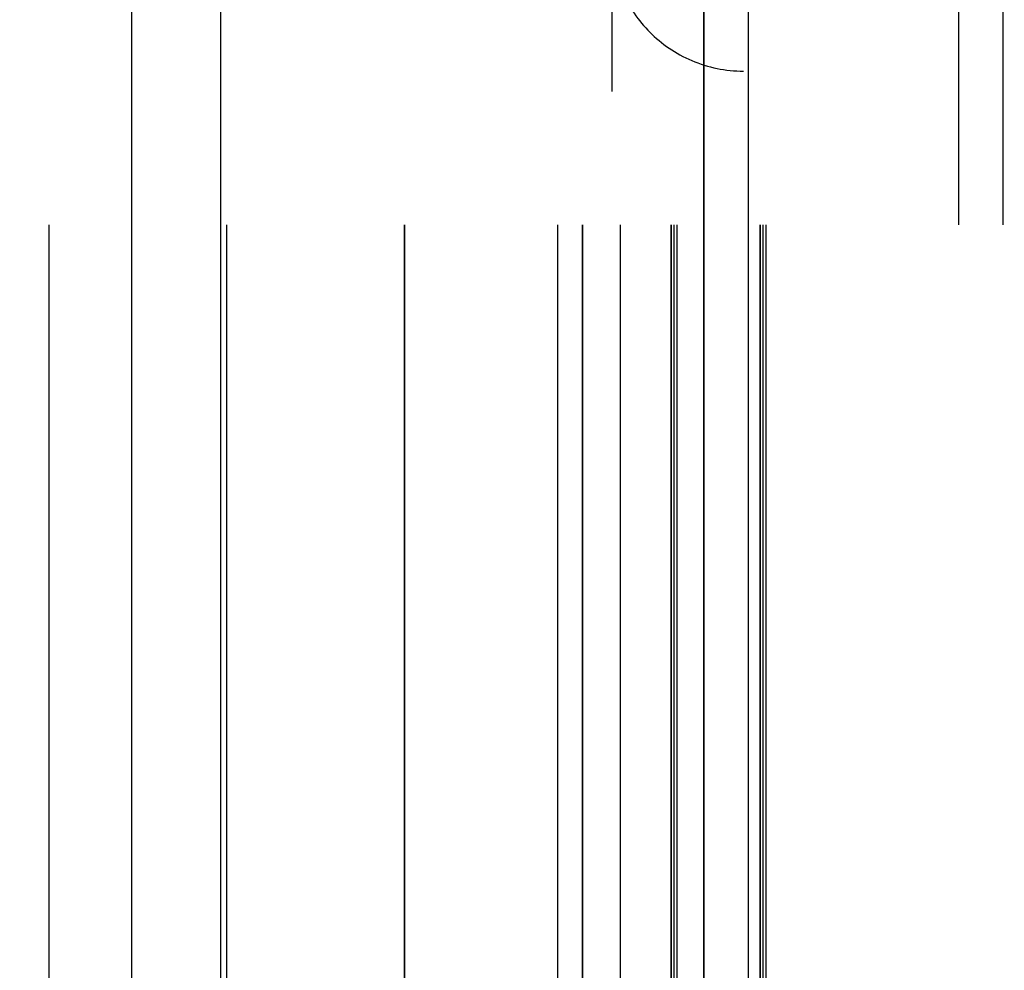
# Model space of a CAD drawing. Header units: millimetres. Extents: x -1030 to 192, y -442 to 180.
# Tile 208 of 256: x 88 to 103, y 53 to 67. Entities that reach past the tile are written whole.
import ezdxf

# ---------------------------------------------------------------- set-up
doc = ezdxf.new("R2010")
doc.units = ezdxf.units.MM
doc.header["$MEASUREMENT"] = 0
doc.layers.add('OVIDIO 120x60x72h', color=7, linetype='Continuous')

msp = doc.modelspace()

# ---------------------------------------------------------------- linework, layer by layer
at = {"layer": 'OVIDIO 120x60x72h', "extrusion": (0.045678, 0.114881, 0.992329)}
for points in [[(-87.84, 35.845), (-87.84, -71.011)], [(-87.84, -71.011), (-87.84, 35.845)], [(-88.296, -71.011), (-88.296, 35.845)], [(-88.296, 35.845), (-88.296, -71.011)], [(-73.358, -57.264), (-73.358, -2.074)], [(-73.586, -57.047), (-73.586, -2.643)]]:
    msp.add_lwpolyline(points, dxfattribs=at)
at = {"layer": 'OVIDIO 120x60x72h', "extrusion": (1, 0, 0)}
for points in [[(64.323, 719.29), (85.56, 719.29)], [(78.822, 717.814), (15.573, 717.814)], [(15.573, 717.814), (78.822, 717.814)]]:
    msp.add_lwpolyline(points, dxfattribs=at)
at = {"layer": 'OVIDIO 120x60x72h'}
for points in [[(102.275, 85.56), (102.275, 64.323)], [(102.946, 85.56), (102.946, 64.323)], [(98.429, 15.573), (98.429, 78.822)], [(98.429, 78.822), (98.429, 15.573)], [(99.1, 78.822), (99.1, 15.573)], [(89.788, 77.894), (89.788, -131.005)], [(91.13, 77.894), (91.13, -131.005)], [(88.546, 50.112), (88.546, 64.323)], [(91.229, 50.112), (91.229, 64.323)], [(93.912, 29.322), (93.912, 64.323)], [(93.912, 64.323), (93.912, 29.322)], [(96.225, 29.322), (96.225, 64.323)], [(96.596, 64.323), (96.596, 29.322)], [(96.596, 29.322), (96.596, 64.323)], [(97.174, 29.322), (97.174, 64.323)], [(97.937, 64.323), (97.937, 29.322)], [(97.937, 29.322), (97.937, 64.323)], [(97.982, 29.322), (97.982, 64.323)], [(98.027, 29.322), (98.027, 64.323)], [(99.279, 29.322), (99.279, 64.323)], [(99.279, 64.323), (99.279, 29.322)], [(99.324, 29.322), (99.324, 64.323)], [(99.368, 64.323), (99.368, 29.322)]]:
    msp.add_lwpolyline(points, dxfattribs=at)
at = {"layer": 'OVIDIO 120x60x72h', "extrusion": (1, 2.56846e-05, 8.30777e-08)}
for points in [[(66.318, 718.23), (84.313, 718.289)], [(84.313, 716.702), (66.323, 716.643)], [(66.323, 716.643), (84.313, 716.702)], [(84.313, 718.289), (66.318, 718.23)], [(62.328, 714.97), (31.328, 714.87)], [(31.328, 714.87), (62.328, 714.97)], [(31.326, 715.579), (62.326, 715.679)], [(31.324, 716.288), (62.324, 716.388)], [(62.324, 716.388), (31.324, 716.288)]]:
    msp.add_lwpolyline(points, dxfattribs=at)
at = {"layer": 'OVIDIO 120x60x72h', "extrusion": (0, -1.53093e-05, 1)}
msp.add_lwpolyline([(97.04, 84.327), (97.041, 66.334)], dxfattribs=at)
at = {"layer": 'OVIDIO 120x60x72h', "extrusion": (0.276089, -0.12261, 0.953279)}
for points in [[(108.936, 134.332), (108.936, 161.879)], [(108.841, 134.332), (108.841, 161.359)]]:
    msp.add_lwpolyline(points, dxfattribs=at)
at = {"layer": 'OVIDIO 120x60x72h', "extrusion": (1, 5.03618e-08, -1.557e-05)}
for points in [[(66.325, 716.645), (66.32, 718.232)], [(66.32, 718.232), (66.325, 716.645)], [(64.912, 716.438), (64.907, 718.025)]]:
    msp.add_lwpolyline(points, dxfattribs=at)
at = {"layer": 'OVIDIO 120x60x72h', "extrusion": (0.326394, -0.003049, 0.945229)}
for points in [[(67.229, 142.782), (67.184, 142.781), (67.14, 142.779), (67.095, 142.776), (67.049, 142.772), (67.004, 142.766), (66.958, 142.76), (66.912, 142.752), (66.865, 142.743), (66.819, 142.733), (66.772, 142.722), (66.726, 142.709), (66.679, 142.695), (66.633, 142.68), (66.587, 142.663), (66.54, 142.645), (66.494, 142.626), (66.448, 142.606), (66.403, 142.584), (66.358, 142.561), (66.313, 142.537), (66.268, 142.511), (66.224, 142.484), (66.181, 142.456), (66.138, 142.426), (66.096, 142.396), (66.054, 142.364), (66.013, 142.331), (65.973, 142.296), (65.934, 142.261), (65.895, 142.224), (65.858, 142.187), (65.821, 142.148), (65.785, 142.109), (65.75, 142.068), (65.717, 142.027), (65.684, 141.984), (65.652, 141.941), (65.622, 141.897), (65.593, 141.853), (65.564, 141.807), (65.537, 141.761), (65.512, 141.715), (65.487, 141.668), (65.464, 141.62), (65.442, 141.572), (65.421, 141.524), (65.401, 141.476), (65.383, 141.427), (65.365, 141.378), (65.35, 141.328), (65.335, 141.279), (65.321, 141.229), (65.309, 141.18), (65.298, 141.13), (65.288, 141.081), (65.279, 141.032), (65.272, 140.983), (65.266, 140.934), (65.26, 140.885), (65.256, 140.837), (65.253, 140.789), (65.251, 140.741), (65.25, 140.693), (65.25, 140.646)], [(65.25, 140.646), (65.25, 140.693), (65.251, 140.741), (65.253, 140.789), (65.256, 140.837), (65.26, 140.885), (65.266, 140.934), (65.272, 140.983), (65.279, 141.032), (65.288, 141.081), (65.298, 141.13), (65.309, 141.18), (65.321, 141.229), (65.335, 141.279), (65.35, 141.328), (65.365, 141.378), (65.383, 141.427), (65.401, 141.476), (65.421, 141.524), (65.442, 141.572), (65.464, 141.62), (65.487, 141.668), (65.512, 141.715), (65.537, 141.761), (65.564, 141.807), (65.593, 141.853), (65.622, 141.897), (65.652, 141.941), (65.684, 141.984), (65.717, 142.027), (65.75, 142.068), (65.785, 142.109), (65.821, 142.148), (65.858, 142.187), (65.895, 142.224), (65.934, 142.261), (65.973, 142.296), (66.013, 142.331), (66.054, 142.364), (66.096, 142.396), (66.138, 142.426), (66.181, 142.456), (66.224, 142.484), (66.268, 142.511), (66.313, 142.537), (66.358, 142.561), (66.403, 142.584), (66.448, 142.606), (66.494, 142.626), (66.54, 142.645), (66.587, 142.663), (66.633, 142.68), (66.679, 142.695), (66.726, 142.709), (66.772, 142.722), (66.819, 142.733), (66.865, 142.743), (66.912, 142.752), (66.958, 142.76), (67.004, 142.766), (67.049, 142.772), (67.095, 142.776), (67.14, 142.779), (67.184, 142.781), (67.229, 142.782)], [(65.245, 141.164), (65.245, 141.211), (65.246, 141.259), (65.248, 141.306), (65.251, 141.355), (65.255, 141.403), (65.26, 141.452), (65.267, 141.501), (65.274, 141.55), (65.283, 141.599), (65.293, 141.648), (65.304, 141.698), (65.316, 141.747), (65.33, 141.797), (65.344, 141.846), (65.36, 141.895), (65.377, 141.945), (65.396, 141.993), (65.416, 142.042), (65.436, 142.09), (65.459, 142.138), (65.482, 142.186), (65.507, 142.233), (65.532, 142.279), (65.559, 142.325), (65.587, 142.371), (65.617, 142.415), (65.647, 142.459), (65.679, 142.502), (65.712, 142.545), (65.745, 142.586), (65.78, 142.627), (65.816, 142.666), (65.852, 142.705), (65.89, 142.742), (65.929, 142.779), (65.968, 142.814), (66.008, 142.849), (66.049, 142.882), (66.091, 142.914), (66.133, 142.944), (66.176, 142.974), (66.219, 143.002), (66.263, 143.029), (66.308, 143.054), (66.352, 143.079), (66.398, 143.102), (66.443, 143.124), (66.489, 143.144), (66.535, 143.163), (66.581, 143.181), (66.628, 143.198), (66.674, 143.213), (66.721, 143.227), (66.767, 143.239), (66.814, 143.251), (66.86, 143.261), (66.906, 143.27), (66.953, 143.278), (66.998, 143.284), (67.044, 143.29), (67.089, 143.294), (67.135, 143.297), (67.179, 143.299), (67.224, 143.3)], [(67.224, 143.3), (67.179, 143.299), (67.135, 143.297), (67.089, 143.294), (67.044, 143.29), (66.998, 143.284), (66.953, 143.278), (66.906, 143.27), (66.86, 143.261), (66.814, 143.251), (66.767, 143.239), (66.721, 143.227), (66.674, 143.213), (66.628, 143.198), (66.581, 143.181), (66.535, 143.163), (66.489, 143.144), (66.443, 143.124), (66.398, 143.102), (66.352, 143.079), (66.308, 143.054), (66.263, 143.029), (66.219, 143.002), (66.176, 142.974), (66.133, 142.944), (66.091, 142.914), (66.049, 142.882), (66.008, 142.849), (65.968, 142.814), (65.929, 142.779), (65.89, 142.742), (65.852, 142.705), (65.816, 142.666), (65.78, 142.627), (65.745, 142.586), (65.712, 142.545), (65.679, 142.502), (65.647, 142.459), (65.617, 142.415), (65.587, 142.371), (65.559, 142.325), (65.532, 142.279), (65.507, 142.233), (65.482, 142.186), (65.459, 142.138), (65.436, 142.09), (65.416, 142.042), (65.396, 141.993), (65.377, 141.945), (65.36, 141.895), (65.344, 141.846), (65.33, 141.797), (65.316, 141.747), (65.304, 141.698), (65.293, 141.648), (65.283, 141.599), (65.274, 141.55), (65.267, 141.501), (65.26, 141.452), (65.255, 141.403), (65.251, 141.355), (65.248, 141.306), (65.246, 141.259), (65.245, 141.211), (65.245, 141.164)], [(65.26, 139.676), (65.259, 139.632), (65.258, 139.587), (65.256, 139.542), (65.253, 139.496), (65.249, 139.451), (65.244, 139.405), (65.237, 139.358), (65.23, 139.312), (65.221, 139.265), (65.211, 139.219), (65.2, 139.172), (65.188, 139.125), (65.174, 139.078), (65.16, 139.032), (65.144, 138.985), (65.126, 138.939), (65.108, 138.892), (65.088, 138.846), (65.067, 138.801), (65.045, 138.755), (65.022, 138.71), (64.997, 138.666), (64.971, 138.622), (64.944, 138.579), (64.916, 138.536), (64.887, 138.493), (64.856, 138.452), (64.825, 138.411), (64.792, 138.371), (64.758, 138.332), (64.724, 138.294), (64.688, 138.256), (64.651, 138.22), (64.613, 138.184), (64.575, 138.15), (64.536, 138.116), (64.495, 138.084), (64.454, 138.052), (64.413, 138.022), (64.371, 137.993), (64.328, 137.965), (64.284, 137.939), (64.24, 137.913), (64.196, 137.889), (64.151, 137.866), (64.106, 137.844), (64.06, 137.823), (64.014, 137.804), (63.968, 137.786), (63.922, 137.769), (63.875, 137.753), (63.829, 137.739), (63.782, 137.726), (63.736, 137.714), (63.689, 137.703), (63.643, 137.693), (63.597, 137.685), (63.551, 137.678), (63.505, 137.671), (63.459, 137.666), (63.414, 137.662), (63.369, 137.659), (63.324, 137.657), (63.279, 137.656)], [(63.279, 137.656), (63.324, 137.657), (63.369, 137.659), (63.414, 137.662), (63.459, 137.666), (63.505, 137.671), (63.551, 137.678), (63.597, 137.685), (63.643, 137.693), (63.689, 137.703), (63.736, 137.714), (63.782, 137.726), (63.829, 137.739), (63.875, 137.753), (63.922, 137.769), (63.968, 137.786), (64.014, 137.804), (64.06, 137.823), (64.106, 137.844), (64.151, 137.866), (64.196, 137.889), (64.24, 137.913), (64.284, 137.939), (64.328, 137.965), (64.371, 137.993), (64.413, 138.022), (64.454, 138.052), (64.495, 138.084), (64.536, 138.116), (64.575, 138.15), (64.613, 138.184), (64.651, 138.22), (64.688, 138.256), (64.724, 138.294), (64.758, 138.332), (64.792, 138.371), (64.825, 138.411), (64.856, 138.452), (64.887, 138.493), (64.916, 138.536), (64.944, 138.579), (64.971, 138.622), (64.997, 138.666), (65.022, 138.71), (65.045, 138.755), (65.067, 138.801), (65.088, 138.846), (65.108, 138.892), (65.126, 138.939), (65.144, 138.985), (65.16, 139.032), (65.174, 139.078), (65.188, 139.125), (65.2, 139.172), (65.211, 139.219), (65.221, 139.265), (65.23, 139.312), (65.237, 139.358), (65.244, 139.405), (65.249, 139.451), (65.253, 139.496), (65.256, 139.542), (65.258, 139.587), (65.259, 139.632), (65.26, 139.676)], [(65.26, 139.676), (65.259, 139.626), (65.258, 139.576), (65.255, 139.526), (65.251, 139.475), (65.246, 139.425), (65.24, 139.375), (65.232, 139.326), (65.223, 139.276), (65.213, 139.227), (65.201, 139.178), (65.189, 139.129), (65.175, 139.081), (65.16, 139.033), (65.144, 138.986), (65.126, 138.939), (65.108, 138.892), (65.089, 138.847), (65.068, 138.802), (65.046, 138.758), (65.024, 138.714), (65, 138.671), (64.976, 138.629), (64.95, 138.588), (64.924, 138.547), (64.897, 138.508), (64.869, 138.469), (64.841, 138.431), (64.811, 138.394), (64.781, 138.358), (64.751, 138.323), (64.72, 138.289), (64.688, 138.256), (64.655, 138.224), (64.622, 138.192), (64.587, 138.161), (64.552, 138.13), (64.516, 138.1), (64.478, 138.071), (64.44, 138.042), (64.401, 138.014), (64.361, 137.987), (64.321, 137.961), (64.279, 137.936), (64.237, 137.911), (64.194, 137.888), (64.15, 137.865), (64.105, 137.844), (64.06, 137.823), (64.014, 137.804), (63.968, 137.786), (63.921, 137.769), (63.873, 137.753), (63.825, 137.738), (63.777, 137.724), (63.728, 137.712), (63.679, 137.701), (63.629, 137.691), (63.58, 137.682), (63.53, 137.675), (63.48, 137.668), (63.43, 137.664), (63.38, 137.66), (63.33, 137.658), (63.279, 137.656)], [(63.279, 137.656), (63.324, 137.657), (63.369, 137.659), (63.414, 137.662), (63.459, 137.666), (63.505, 137.671), (63.551, 137.678), (63.597, 137.685), (63.643, 137.693), (63.689, 137.703), (63.736, 137.714), (63.782, 137.726), (63.829, 137.739), (63.875, 137.753), (63.922, 137.769), (63.968, 137.786), (64.014, 137.804), (64.06, 137.823), (64.106, 137.844), (64.151, 137.866), (64.196, 137.889), (64.24, 137.913), (64.284, 137.939), (64.328, 137.965), (64.371, 137.993), (64.413, 138.022), (64.454, 138.052), (64.495, 138.084), (64.536, 138.116), (64.575, 138.15), (64.613, 138.184), (64.651, 138.22), (64.688, 138.256), (64.724, 138.294), (64.758, 138.332), (64.792, 138.371), (64.825, 138.411), (64.856, 138.452), (64.887, 138.493), (64.916, 138.536), (64.944, 138.579), (64.971, 138.622), (64.997, 138.666), (65.022, 138.71), (65.045, 138.755), (65.067, 138.801), (65.088, 138.846), (65.108, 138.892), (65.126, 138.939), (65.144, 138.985), (65.16, 139.032), (65.174, 139.078), (65.188, 139.125), (65.2, 139.172), (65.211, 139.219), (65.221, 139.265), (65.23, 139.312), (65.237, 139.358), (65.244, 139.405), (65.249, 139.451), (65.253, 139.496), (65.256, 139.542), (65.258, 139.587), (65.259, 139.632), (65.26, 139.676)], [(65.26, 139.676), (65.259, 139.632), (65.258, 139.587), (65.256, 139.542), (65.253, 139.496), (65.249, 139.451), (65.244, 139.405), (65.237, 139.358), (65.23, 139.312), (65.221, 139.265), (65.211, 139.219), (65.2, 139.172), (65.188, 139.125), (65.174, 139.078), (65.16, 139.032), (65.144, 138.985), (65.126, 138.939), (65.108, 138.892), (65.088, 138.846), (65.067, 138.801), (65.045, 138.755), (65.022, 138.71), (64.997, 138.666), (64.971, 138.622), (64.944, 138.579), (64.916, 138.536), (64.887, 138.493), (64.856, 138.452), (64.825, 138.411), (64.792, 138.371), (64.758, 138.332), (64.724, 138.294), (64.688, 138.256), (64.651, 138.22), (64.613, 138.184), (64.575, 138.15), (64.536, 138.116), (64.495, 138.084), (64.454, 138.052), (64.413, 138.022), (64.371, 137.993), (64.328, 137.965), (64.284, 137.939), (64.24, 137.913), (64.196, 137.889), (64.151, 137.866), (64.106, 137.844), (64.06, 137.823), (64.014, 137.804), (63.968, 137.786), (63.922, 137.769), (63.875, 137.753), (63.829, 137.739), (63.782, 137.726), (63.736, 137.714), (63.689, 137.703), (63.643, 137.693), (63.597, 137.685), (63.551, 137.678), (63.505, 137.671), (63.459, 137.666), (63.414, 137.662), (63.369, 137.659), (63.324, 137.657), (63.279, 137.656)]]:
    msp.add_lwpolyline(points, dxfattribs=at)
at = {"layer": 'OVIDIO 120x60x72h', "extrusion": (1.55701e-05, -0.003235, 0.999995)}
msp.add_lwpolyline([(97.03, 68.643), (97.03, 68.593), (97.032, 68.543), (97.035, 68.492), (97.04, 68.442), (97.045, 68.392), (97.052, 68.342), (97.061, 68.293), (97.07, 68.243), (97.081, 68.194), (97.093, 68.145), (97.106, 68.096), (97.12, 68.048), (97.136, 68.001), (97.152, 67.954), (97.17, 67.907), (97.189, 67.861), (97.209, 67.815), (97.23, 67.771), (97.252, 67.727), (97.275, 67.683), (97.299, 67.641), (97.324, 67.599), (97.35, 67.558), (97.376, 67.518), (97.404, 67.478), (97.432, 67.44), (97.461, 67.402), (97.491, 67.366), (97.521, 67.33), (97.552, 67.295), (97.583, 67.262), (97.616, 67.229), (97.648, 67.197), (97.682, 67.165), (97.717, 67.134), (97.753, 67.104), (97.789, 67.074), (97.827, 67.045), (97.865, 67.017), (97.904, 66.99), (97.945, 66.963), (97.986, 66.937), (98.027, 66.912), (98.07, 66.888), (98.113, 66.865), (98.157, 66.843), (98.202, 66.822), (98.248, 66.802), (98.294, 66.783), (98.34, 66.766), (98.388, 66.749), (98.435, 66.733), (98.483, 66.719), (98.532, 66.706), (98.581, 66.694), (98.63, 66.683), (98.679, 66.674), (98.729, 66.666), (98.779, 66.659), (98.829, 66.653), (98.879, 66.649), (98.929, 66.646), (98.98, 66.644), (99.03, 66.643)], dxfattribs=at)
at = {"layer": 'OVIDIO 120x60x72h', "extrusion": (0.894427, 0, 0.447214)}
for points in [[(64.323, 611.914), (64.319, 612.178), (64.31, 612.444), (64.294, 612.71), (64.271, 612.977), (64.242, 613.244), (64.206, 613.511), (64.163, 613.778), (64.114, 614.044), (64.058, 614.31), (63.996, 614.575), (63.927, 614.838), (63.851, 615.1), (63.768, 615.361), (63.68, 615.619), (63.584, 615.876), (63.483, 616.13), (63.375, 616.381), (63.261, 616.629), (63.14, 616.874), (63.014, 617.116), (62.883, 617.355), (62.745, 617.589), (62.602, 617.82), (62.454, 618.047), (62.301, 618.269), (62.143, 618.487), (61.98, 618.7), (61.812, 618.908), (61.64, 619.112), (61.464, 619.31), (61.284, 619.504), (61.101, 619.692), (60.913, 619.876), (60.719, 620.056), (60.521, 620.232), (60.317, 620.403), (60.109, 620.571), (59.896, 620.734), (59.678, 620.892), (59.455, 621.045), (59.229, 621.194), (58.998, 621.336), (58.764, 621.474), (58.525, 621.606), (58.283, 621.732), (58.038, 621.852), (57.79, 621.966), (57.538, 622.074), (57.284, 622.175), (57.028, 622.271), (56.77, 622.36), (56.509, 622.442), (56.247, 622.518), (55.983, 622.587), (55.719, 622.65), (55.453, 622.705), (55.186, 622.755), (54.92, 622.797), (54.652, 622.833), (54.385, 622.862), (54.119, 622.885), (53.852, 622.901), (53.587, 622.911), (53.323, 622.914)], [(53.323, 622.914), (53.567, 622.911), (53.813, 622.903), (54.061, 622.889), (54.311, 622.869), (54.562, 622.844), (54.815, 622.812), (55.069, 622.774), (55.324, 622.73), (55.58, 622.68), (55.836, 622.623), (56.093, 622.559), (56.349, 622.489), (56.606, 622.412), (56.862, 622.329), (57.117, 622.239), (57.372, 622.141), (57.625, 622.038), (57.877, 621.927), (58.127, 621.809), (58.375, 621.685), (58.621, 621.554), (58.864, 621.416), (59.104, 621.272), (59.342, 621.121), (59.576, 620.963), (59.806, 620.8), (60.033, 620.63), (60.256, 620.454), (60.474, 620.272), (60.688, 620.084), (60.897, 619.891), (61.101, 619.692), (61.299, 619.488), (61.493, 619.279), (61.68, 619.065), (61.862, 618.847), (62.038, 618.624), (62.208, 618.398), (62.372, 618.167), (62.529, 617.933), (62.68, 617.696), (62.825, 617.455), (62.963, 617.212), (63.094, 616.966), (63.218, 616.718), (63.336, 616.468), (63.446, 616.216), (63.55, 615.963), (63.647, 615.708), (63.738, 615.453), (63.821, 615.197), (63.898, 614.941), (63.968, 614.684), (64.031, 614.427), (64.088, 614.171), (64.139, 613.915), (64.183, 613.66), (64.221, 613.406), (64.252, 613.154), (64.278, 612.902), (64.298, 612.652), (64.312, 612.404), (64.32, 612.158), (64.323, 611.914)], [(64.323, 611.914), (64.32, 612.158), (64.312, 612.404), (64.298, 612.652), (64.278, 612.902), (64.252, 613.154), (64.221, 613.406), (64.183, 613.66), (64.139, 613.915), (64.088, 614.171), (64.031, 614.427), (63.968, 614.684), (63.898, 614.941), (63.821, 615.197), (63.738, 615.453), (63.647, 615.708), (63.55, 615.963), (63.446, 616.216), (63.336, 616.468), (63.218, 616.718), (63.094, 616.966), (62.963, 617.212), (62.825, 617.455), (62.68, 617.696), (62.529, 617.933), (62.372, 618.167), (62.208, 618.398), (62.038, 618.624), (61.862, 618.847), (61.68, 619.065), (61.493, 619.279), (61.299, 619.488), (61.101, 619.692), (60.897, 619.891), (60.688, 620.084), (60.474, 620.272), (60.256, 620.454), (60.033, 620.63), (59.806, 620.8), (59.576, 620.963), (59.342, 621.121), (59.104, 621.272), (58.864, 621.416), (58.621, 621.554), (58.375, 621.685), (58.127, 621.809), (57.877, 621.927), (57.625, 622.038), (57.372, 622.141), (57.117, 622.239), (56.862, 622.329), (56.606, 622.412), (56.349, 622.489), (56.093, 622.559), (55.836, 622.623), (55.58, 622.68), (55.324, 622.73), (55.069, 622.774), (54.815, 622.812), (54.562, 622.844), (54.311, 622.869), (54.061, 622.889), (53.813, 622.903), (53.567, 622.911), (53.323, 622.914)]]:
    msp.add_lwpolyline(points, dxfattribs=at)
at = {"layer": 'OVIDIO 120x60x72h', "extrusion": (0, 1, 0)}
for points in [[(-93.912, 716.562), (-88.099, 728.19)], [(-88.099, 728.19), (-90.782, 729.531)], [(-90.782, 729.531), (-88.099, 728.19)], [(-88.099, 728.19), (-93.912, 716.562)], [(-89.44, 728.861), (-95.254, 717.233)], [(-90.782, 729.531), (-96.596, 717.904)], [(-96.596, 717.904), (-90.782, 729.531)], [(-91.006, 722.376), (-93.689, 723.718)], [(-99.279, 714.773), (-99.199, 714.734), (-99.118, 714.697), (-99.035, 714.661), (-98.95, 714.627), (-98.864, 714.594), (-98.777, 714.564), (-98.688, 714.535), (-98.598, 714.508), (-98.507, 714.482), (-98.414, 714.459), (-98.32, 714.438), (-98.226, 714.419), (-98.13, 714.402), (-98.033, 714.388), (-97.935, 714.376), (-97.836, 714.366), (-97.737, 714.359), (-97.637, 714.354), (-97.537, 714.351), (-97.436, 714.351), (-97.335, 714.354), (-97.233, 714.359), (-97.131, 714.367), (-97.03, 714.378), (-96.928, 714.391), (-96.826, 714.406), (-96.725, 714.425), (-96.624, 714.446), (-96.523, 714.47), (-96.423, 714.496), (-96.324, 714.525), (-96.225, 714.556), (-96.127, 714.59), (-96.031, 714.627), (-95.935, 714.666), (-95.84, 714.707), (-95.747, 714.751), (-95.655, 714.797), (-95.564, 714.845), (-95.475, 714.896), (-95.387, 714.949), (-95.301, 715.003), (-95.216, 715.06), (-95.134, 715.119), (-95.053, 715.179), (-94.974, 715.241), (-94.897, 715.305), (-94.822, 715.371), (-94.749, 715.438), (-94.678, 715.506), (-94.609, 715.576), (-94.543, 715.647), (-94.478, 715.719), (-94.416, 715.792), (-94.356, 715.866), (-94.298, 715.941), (-94.242, 716.017), (-94.188, 716.093), (-94.137, 716.17), (-94.088, 716.248), (-94.041, 716.326), (-93.996, 716.404), (-93.953, 716.483), (-93.912, 716.562)], [(-93.912, 716.562), (-96.596, 717.904)], [(-96.596, 717.904), (-93.912, 716.562)], [(-93.912, 716.562), (-93.953, 716.483), (-93.996, 716.404), (-94.041, 716.326), (-94.088, 716.248), (-94.137, 716.17), (-94.188, 716.093), (-94.242, 716.017), (-94.298, 715.941), (-94.356, 715.866), (-94.416, 715.792), (-94.478, 715.719), (-94.543, 715.647), (-94.609, 715.576), (-94.678, 715.506), (-94.749, 715.438), (-94.822, 715.371), (-94.897, 715.305), (-94.974, 715.241), (-95.053, 715.179), (-95.134, 715.119), (-95.216, 715.06), (-95.301, 715.003), (-95.387, 714.949), (-95.475, 714.896), (-95.564, 714.845), (-95.655, 714.797), (-95.747, 714.751), (-95.84, 714.707), (-95.935, 714.666), (-96.031, 714.627), (-96.127, 714.59), (-96.225, 714.556), (-96.324, 714.525), (-96.423, 714.496), (-96.523, 714.47), (-96.624, 714.446), (-96.725, 714.425), (-96.826, 714.406), (-96.928, 714.391), (-97.03, 714.378), (-97.131, 714.367), (-97.233, 714.359), (-97.335, 714.354), (-97.436, 714.351), (-97.537, 714.351), (-97.637, 714.354), (-97.737, 714.359), (-97.836, 714.366), (-97.935, 714.376), (-98.033, 714.388), (-98.13, 714.402), (-98.226, 714.419), (-98.32, 714.438), (-98.414, 714.459), (-98.507, 714.482), (-98.598, 714.508), (-98.688, 714.535), (-98.777, 714.564), (-98.864, 714.594), (-98.95, 714.627), (-99.035, 714.661), (-99.118, 714.697), (-99.199, 714.734), (-99.279, 714.773)], [(-95.286, 715.013), (-98.385, 716.562)], [(-95.701, 717.457), (-97.251, 714.358)], [(-96.596, 717.904), (-96.606, 717.884), (-96.617, 717.864), (-96.628, 717.845), (-96.64, 717.825), (-96.652, 717.806), (-96.665, 717.787), (-96.678, 717.767), (-96.692, 717.749), (-96.707, 717.73), (-96.722, 717.711), (-96.737, 717.693), (-96.753, 717.675), (-96.77, 717.657), (-96.787, 717.64), (-96.805, 717.623), (-96.823, 717.606), (-96.842, 717.59), (-96.861, 717.574), (-96.881, 717.558), (-96.901, 717.543), (-96.922, 717.528), (-96.943, 717.514), (-96.964, 717.5), (-96.986, 717.487), (-97.009, 717.475), (-97.031, 717.463), (-97.054, 717.451), (-97.078, 717.44), (-97.101, 717.43), (-97.125, 717.42), (-97.149, 717.411), (-97.174, 717.402), (-97.199, 717.394), (-97.223, 717.387), (-97.248, 717.381), (-97.274, 717.375), (-97.299, 717.369), (-97.324, 717.365), (-97.35, 717.361), (-97.375, 717.358), (-97.4, 717.355), (-97.426, 717.353), (-97.451, 717.352), (-97.477, 717.351), (-97.502, 717.351), (-97.527, 717.352), (-97.552, 717.353), (-97.577, 717.355), (-97.601, 717.357), (-97.626, 717.36), (-97.65, 717.364), (-97.674, 717.368), (-97.698, 717.373), (-97.721, 717.378), (-97.744, 717.384), (-97.767, 717.39), (-97.79, 717.397), (-97.812, 717.404), (-97.834, 717.412), (-97.855, 717.42), (-97.876, 717.429), (-97.897, 717.438), (-97.917, 717.447), (-97.937, 717.457)], [(-97.937, 717.457), (-97.917, 717.447), (-97.897, 717.438), (-97.876, 717.429), (-97.855, 717.42), (-97.834, 717.412), (-97.812, 717.404), (-97.79, 717.397), (-97.767, 717.39), (-97.744, 717.384), (-97.721, 717.378), (-97.698, 717.373), (-97.674, 717.368), (-97.65, 717.364), (-97.626, 717.36), (-97.601, 717.357), (-97.577, 717.355), (-97.552, 717.353), (-97.527, 717.352), (-97.502, 717.351), (-97.477, 717.351), (-97.451, 717.352), (-97.426, 717.353), (-97.4, 717.355), (-97.375, 717.358), (-97.35, 717.361), (-97.324, 717.365), (-97.299, 717.369), (-97.274, 717.375), (-97.248, 717.381), (-97.223, 717.387), (-97.199, 717.394), (-97.174, 717.402), (-97.149, 717.411), (-97.125, 717.42), (-97.101, 717.43), (-97.078, 717.44), (-97.054, 717.451), (-97.031, 717.463), (-97.009, 717.475), (-96.986, 717.487), (-96.964, 717.5), (-96.943, 717.514), (-96.922, 717.528), (-96.901, 717.543), (-96.881, 717.558), (-96.861, 717.574), (-96.842, 717.59), (-96.823, 717.606), (-96.805, 717.623), (-96.787, 717.64), (-96.77, 717.657), (-96.753, 717.675), (-96.737, 717.693), (-96.722, 717.711), (-96.707, 717.73), (-96.692, 717.749), (-96.678, 717.767), (-96.665, 717.787), (-96.652, 717.806), (-96.64, 717.825), (-96.628, 717.845), (-96.617, 717.864), (-96.606, 717.884), (-96.596, 717.904)], [(-97.937, 717.457), (-99.279, 714.773)], [(-98.027, 717.501), (-97.937, 717.457)], [(-99.279, 714.773), (-97.937, 717.457)], [(-97.937, 717.457), (-98.027, 717.501)], [(-98.027, 717.501), (-101.605, 719.29)], [(-98.608, 716.115), (-102.275, 717.949)], [(-99.279, 714.773), (-99.368, 714.818)], [(-99.368, 714.818), (-99.279, 714.773)], [(-102.946, 716.607), (-99.368, 714.818)], [(-101.113, 715.69), (-99.771, 718.373)], [(-102.946, 716.607), (-101.605, 719.29)], [(-101.605, 719.29), (-102.946, 716.607)]]:
    msp.add_lwpolyline(points, dxfattribs=at)
at = {"layer": 'OVIDIO 120x60x72h', "extrusion": (-0.001021, 0.999999, 0.000352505)}
for points in [[(-99.107, 715.924), (-100.024, 715.607)], [(-100.024, 715.607), (-99.107, 715.924)], [(-100.269, 716.316), (-99.107, 716.717)], [(-100.513, 717.025), (-99.107, 717.511)], [(-99.107, 717.511), (-100.513, 717.025)]]:
    msp.add_lwpolyline(points, dxfattribs=at)
at = {"layer": 'OVIDIO 120x60x72h', "extrusion": (1, 5.03615e-08, -1.55699e-05)}
for points in [[(64.328, 715.948), (64.322, 717.535)], [(64.322, 717.535), (64.328, 715.948)]]:
    msp.add_lwpolyline(points, dxfattribs=at)
at = {"layer": 'OVIDIO 120x60x72h', "extrusion": (0.000995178, 0.999995, 0.002882)}
for points in [[(-99.191, 715.684), (-99.68, 717.102)], [(-99.894, 715.441), (-100.384, 716.859)], [(-100.384, 716.859), (-99.894, 715.441)], [(-101.721, 716.397), (-101.231, 714.979)], [(-101.787, 714.788), (-102.276, 716.205)], [(-102.276, 716.205), (-101.787, 714.788)]]:
    msp.add_lwpolyline(points, dxfattribs=at)

doc.saveas('drawing.dxf')
